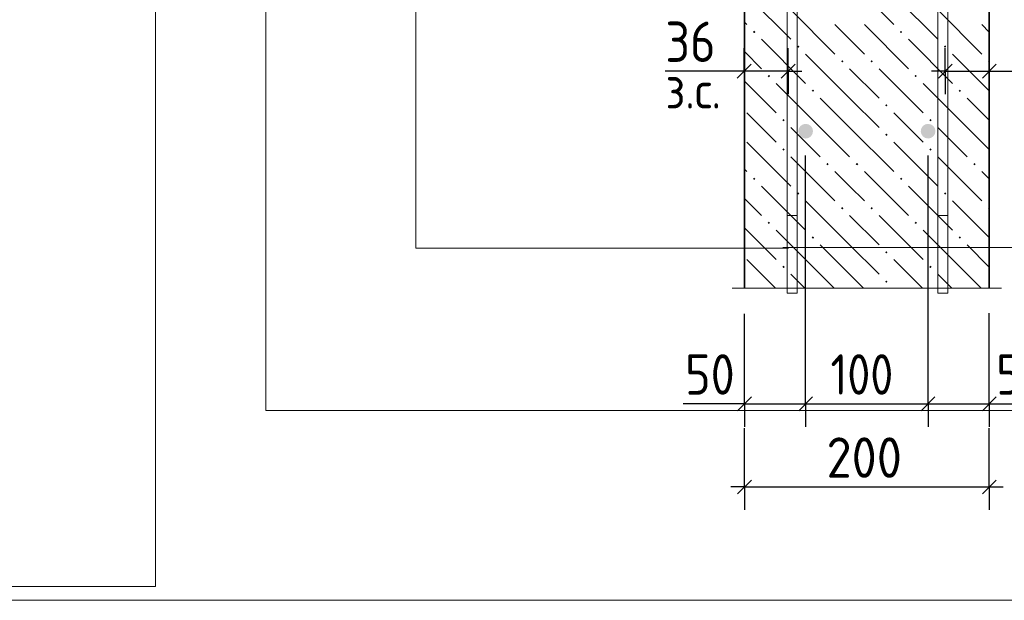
# Model space of a CAD drawing. Header units: millimetres. Extents: x 0 to 21005, y 0 to 14855.
# Tile 26 of 50: x 6707 to 9388, y 10087 to 11668. Entities that reach past the tile are written whole.
import ezdxf

# ---------------------------------------------------------------- set-up
doc = ezdxf.new("R2010")
doc.units = ezdxf.units.MM
for name, color, linetype, lineweight in [('Standard', 7, 'Continuous', 25), ('Позиционная метка линия выноска', 7, 'Continuous', 13), ('Стена фоновая арматура У1', 7, 'Continuous', 25), ('Стена фоновая арматура Х1', 7, 'Continuous', 25), ('Стена Хомут', 7, 'Continuous', 25)]:
    doc.layers.add(name, color=color, linetype=linetype, lineweight=lineweight)
doc.layers.add('ЖБ Стена верхний уровень', color=7, linetype='Continuous', lineweight=25, true_color=0x006e00)
doc.layers.add('Размерная выноска', color=7, linetype='Continuous')
doc.styles.add('ISOCPEUR', font='txt')

msp = doc.modelspace()

# ---------------------------------------------------------------- hatches: boundary and pattern name
at = {"layer": 'ЖБ Стена верхний уровень', "linetype": 'Continuous', "lineweight": 18, "transparency": 33554687}
for points in [[(8703.9, 11634.6), (8707.2, 11637.9), (8710.4, 11634.6), (8707.2, 11631.4)], [(9103.9, 11634.6), (9107.2, 11637.9), (9110.4, 11634.6), (9107.2, 11631.4)], [(8823.9, 11594.6), (8827.2, 11597.9), (8830.4, 11594.6), (8827.2, 11591.4)], [(9223.9, 11594.6), (9227.2, 11597.9), (9230.4, 11594.6), (9227.2, 11591.4)], [(8943.9, 11554.6), (8947.2, 11557.9), (8950.4, 11554.6), (8947.2, 11551.4)], [(9023.9, 11554.6), (9027.2, 11557.9), (9030.4, 11554.6), (9027.2, 11551.4)], [(9343.9, 11554.6), (9347.2, 11557.9), (9347.4, 11557.7), (9347.4, 11551.6), (9347.2, 11551.4)], [(8743.9, 11514.6), (8747.2, 11517.9), (8750.4, 11514.6), (8747.2, 11511.4)], [(9143.9, 11514.6), (9147.2, 11517.9), (9150.4, 11514.6), (9147.2, 11511.4)], [(8863.9, 11474.6), (8867.2, 11477.9), (8870.4, 11474.6), (8867.2, 11471.4)], [(9263.9, 11474.6), (9267.2, 11477.9), (9270.4, 11474.6), (9267.2, 11471.4)], [(9063.9, 11434.6), (9067.2, 11437.9), (9070.4, 11434.6), (9067.2, 11431.4)], [(8783.9, 11394.6), (8787.2, 11397.9), (8790.4, 11394.6), (8787.2, 11391.4)], [(9183.9, 11394.6), (9187.2, 11397.9), (9190.4, 11394.6), (9187.2, 11391.4)], [(9063.9, 11354.6), (9067.2, 11357.9), (9070.4, 11354.6), (9067.2, 11351.4)], [(8783.9, 11314.6), (8787.2, 11317.9), (8790.4, 11314.6), (8787.2, 11311.4)], [(9183.9, 11314.6), (9187.2, 11317.9), (9190.4, 11314.6), (9187.2, 11311.4)], [(8903.9, 11274.6), (8907.2, 11277.9), (8910.4, 11274.6), (8907.2, 11271.4)], [(8983.9, 11274.6), (8987.2, 11277.9), (8990.4, 11274.6), (8987.2, 11271.4)], [(9303.9, 11274.6), (9307.2, 11277.9), (9310.4, 11274.6), (9307.2, 11271.4)], [(8703.9, 11234.6), (8707.2, 11237.9), (8710.4, 11234.6), (8707.2, 11231.4)], [(9103.9, 11234.6), (9107.2, 11237.9), (9110.4, 11234.6), (9107.2, 11231.4)], [(8823.9, 11194.6), (8827.2, 11197.9), (8830.4, 11194.6), (8827.2, 11191.4)], [(9223.9, 11194.6), (9227.2, 11197.9), (9230.4, 11194.6), (9227.2, 11191.4)], [(8943.9, 11154.6), (8947.2, 11157.9), (8950.4, 11154.6), (8947.2, 11151.4)], [(9023.9, 11154.6), (9027.2, 11157.9), (9030.4, 11154.6), (9027.2, 11151.4)], [(9343.9, 11154.6), (9347.2, 11157.9), (9347.4, 11157.7), (9347.4, 11151.6), (9347.2, 11151.4)], [(8743.9, 11114.6), (8747.2, 11117.9), (8750.4, 11114.6), (8747.2, 11111.4)], [(9143.9, 11114.6), (9147.2, 11117.9), (9150.4, 11114.6), (9147.2, 11111.4)], [(8863.9, 11074.6), (8867.2, 11077.9), (8870.4, 11074.6), (8867.2, 11071.4)], [(9263.9, 11074.6), (9267.2, 11077.9), (9270.4, 11074.6), (9267.2, 11071.4)], [(9063.9, 11034.6), (9067.2, 11037.9), (9070.4, 11034.6), (9067.2, 11031.4)], [(8783.9, 10994.6), (8787.2, 10997.9), (8790.4, 10994.6), (8787.2, 10991.4)], [(9183.9, 10994.6), (9187.2, 10997.9), (9190.4, 10994.6), (9187.2, 10991.4)], [(9063.9, 10954.6), (9067.2, 10957.9), (9070.4, 10954.6), (9067.2, 10951.4)]]:
    msp.add_hatch(color=7, dxfattribs=at).paths.add_polyline_path(points, flags=16)
at = {"layer": 'Стена фоновая арматура Х1', "linetype": 'Continuous', "lineweight": 18, "transparency": 33554687}
for points in [[(8867.4, 11364.4), (8865.9, 11372.1), (8861.6, 11378.6), (8855.1, 11382.9), (8847.4, 11384.4), (8839.8, 11382.9), (8833.3, 11378.6), (8828.9, 11372.1), (8827.4, 11364.4), (8828.9, 11356.8), (8833.3, 11350.3), (8839.8, 11345.9), (8847.4, 11344.4), (8855.1, 11345.9), (8861.6, 11350.3), (8865.9, 11356.8)], [(9200.8, 11364.4), (9199.2, 11372.1), (9194.9, 11378.6), (9188.4, 11382.9), (9180.7, 11384.4), (9173.1, 11382.9), (9166.6, 11378.6), (9162.3, 11372.1), (9160.8, 11364.4), (9162.3, 11356.8), (9166.6, 11350.3), (9173.1, 11345.9), (9180.7, 11344.4), (9188.4, 11345.9), (9194.9, 11350.3), (9199.2, 11356.8)]]:
    msp.add_hatch(color=7, dxfattribs=at).paths.add_polyline_path(points)

# ---------------------------------------------------------------- linework, layer by layer
at = {"layer": 'Standard', "color": 251, "linetype": 'Continuous', "lineweight": -3, "true_color": 0x656565, "transparency": 33554687}
for p, q in [((8679.9, 11527.9), (8679.9, 11590.4)), ((8799.9, 11527.9), (8799.9, 11590.4)), ((9227.4, 11527.9), (9227.4, 11590.4)), ((9347.4, 11527.9), (9347.4, 11590.4)), ((8679.9, 11527.9), (8679.9, 11465.4)), ((8799.9, 11527.9), (8799.9, 11465.4)), ((9227.4, 11527.9), (9227.4, 11465.4)), ((9347.4, 11527.9), (9347.4, 11465.4)), ((8680.7, 10621.8), (8680.7, 10684.3)), ((8847.4, 10621.8), (8847.4, 10684.3)), ((9180.7, 10621.8), (9180.7, 10684.3)), ((9347.4, 10621.8), (9347.4, 10684.3)), ((8680.7, 10621.8), (8680.7, 10559.3)), ((8847.4, 10621.8), (8847.4, 10559.3)), ((9180.7, 10621.8), (9180.7, 10559.3)), ((9347.4, 10621.8), (9347.4, 10559.3)), ((8680.7, 10395.4), (8680.7, 10555.2)), ((9347.4, 10395.4), (9347.4, 10555.2)), ((8680.7, 10395.4), (8680.7, 10457.9)), ((9347.4, 10395.4), (9347.4, 10457.9)), ((8680.7, 10395.4), (8680.7, 10332.9)), ((9347.4, 10395.4), (9347.4, 10332.9))]:
    msp.add_line(p, q, dxfattribs=at)
at = {"layer": 'Standard', "color": 7, "linetype": 'Continuous', "lineweight": 25, "transparency": 33554687}
for p, q in [((8698.6, 11546.6), (8661.1, 11509.1)), ((8818.6, 11546.6), (8781.1, 11509.1)), ((9208.7, 11509.1), (9246.2, 11546.6)), ((9328.7, 11509.1), (9366.2, 11546.6)), ((8662, 10603.1), (8699.5, 10640.6)), ((8828.7, 10603.1), (8866.2, 10640.6)), ((9162, 10603.1), (9199.5, 10640.6)), ((9328.7, 10603.1), (9366.2, 10640.6)), ((8662, 10376.7), (8699.5, 10414.2)), ((9328.7, 10376.7), (9366.2, 10414.2))]:
    msp.add_line(p, q, dxfattribs=at)
at = {"layer": 'Standard', "color": 7, "linetype": 'Continuous', "lineweight": -3, "transparency": 33554687}
for p, q in [((8679.9, 11527.9), (8642.4, 11527.9)), ((8799.9, 11527.9), (8679.9, 11527.9)), ((8799.9, 11527.9), (8837.4, 11527.9)), ((9227.4, 11527.9), (9189.9, 11527.9)), ((9227.4, 11527.9), (9347.4, 11527.9)), ((9347.4, 11527.9), (9384.9, 11527.9)), ((8680.7, 10621.8), (8643.2, 10621.8)), ((8680.7, 10621.8), (8847.4, 10621.8)), ((8847.4, 10621.8), (9180.7, 10621.8)), ((9180.7, 10621.8), (9347.4, 10621.8)), ((9347.4, 10621.8), (9384.9, 10621.8)), ((8680.7, 10395.4), (8643.2, 10395.4)), ((8680.7, 10395.4), (9347.4, 10395.4)), ((9347.4, 10395.4), (9384.9, 10395.4))]:
    msp.add_line(p, q, dxfattribs=at)
at = {"layer": 'Standard', "color": 254, "linetype": 'Continuous', "lineweight": 13, "true_color": 0xc4c4ff, "transparency": 33554687}
msp.add_line((7377.7, 10603.3), (11139.5, 10603.3), dxfattribs=at)
at = {"layer": 'Standard', "color": 7, "linetype": 'Continuous', "lineweight": 13, "transparency": 33554687}
msp.add_lwpolyline([(1438.5, 14855), (1438.5, 10124.6), (7077.1, 10124.6), (7077.1, 14855)], dxfattribs=at)
at = {"layer": 'Standard', "color": 220, "linetype": 'Continuous', "lineweight": 13, "transparency": 33554687}
msp.add_lwpolyline([(11139.5, 14436.7), (5381.5, 14436.7), (5381.5, 10086.7), (11139.5, 10086.7), (11139.5, 14436.7)], dxfattribs=at)
at = {"layer": 'Standard', "color": 254, "linetype": 'Continuous', "lineweight": 13, "true_color": 0xc4c4ff, "transparency": 33554687}
msp.add_lwpolyline([(11139.5, 13787.9), (7377.7, 13787.9), (7377.7, 10603.3)], dxfattribs=at)
at = {"layer": 'Standard', "color": 251, "linetype": 'Continuous', "lineweight": -3, "true_color": 0x656565, "transparency": 33554687}
for points in [[(8847.4, 10621.8), (8847.4, 10630.3), (8847.4, 10630.3), (8847.4, 10630.3), (8847.4, 10630.3), (8847.4, 11128.2), (8847.4, 11128.2), (8847.4, 11297.8)], [(9180.7, 10621.8), (9180.7, 10630.3), (9180.7, 10630.3), (9180.7, 11297.8)], [(8680.7, 10621.8), (8680.7, 10630.3), (8680.7, 10630.3), (8680.7, 10630.3), (8680.7, 10630.3), (8680.7, 10866.6)], [(9347.4, 10621.8), (9347.4, 10630.3), (9347.4, 10630.3), (9347.4, 10868.8)]]:
    msp.add_lwpolyline(points, dxfattribs=at)
at = {"layer": 'ЖБ Стена верхний уровень', "color": 7, "linetype": 'Continuous', "lineweight": 35, "transparency": 33554687}
for p, q in [((8680.7, 12331.1), (8680.7, 10936.7)), ((9347.4, 10936.7), (9347.4, 12331.1))]:
    msp.add_line(p, q, dxfattribs=at)
at = {"layer": 'ЖБ Стена верхний уровень', "color": 9, "linetype": 'Continuous', "lineweight": 18, "true_color": 0xc7c7c7, "transparency": 33554687}
for p, q in [((8967.2, 11774.6), (9087.2, 11654.6)), ((8687.2, 11734.6), (8807.2, 11614.6)), ((9087.2, 11734.6), (9207.2, 11614.6)), ((8807.2, 11694.6), (8927.2, 11574.6)), ((9207.2, 11694.6), (9327.2, 11574.6)), ((8680.7, 11661.1), (8687.2, 11654.6)), ((8967.2, 11614.6), (8927.2, 11654.6)), ((9007.2, 11654.6), (9127.2, 11534.6)), ((9347.4, 11634.4), (9327.2, 11654.6)), ((8727.2, 11614.6), (8847.2, 11494.6)), ((9007.2, 11574.6), (8967.2, 11614.6)), ((9127.2, 11614.6), (9247.2, 11494.6)), ((8680.7, 11581.1), (8727.2, 11534.6)), ((8967.2, 11454.6), (8847.2, 11574.6)), ((9347.4, 11474.4), (9247.2, 11574.6)), ((8967.2, 11534.6), (9047.2, 11454.6)), ((9047.2, 11534.6), (9167.2, 11414.6)), ((8680.7, 11501.1), (8767.2, 11414.6)), ((8887.2, 11374.6), (8767.2, 11494.6)), ((9287.2, 11374.6), (9167.2, 11494.6)), ((8887.2, 11454.6), (8967.2, 11374.6)), ((8967.2, 11454.6), (9047.2, 11374.6)), ((9287.2, 11454.6), (9347.4, 11394.4)), ((8727.2, 11374.6), (8687.2, 11414.6)), ((9127.2, 11374.6), (9087.2, 11414.6)), ((8767.2, 11334.6), (8727.2, 11374.6)), ((8807.2, 11374.6), (8887.2, 11294.6)), ((8887.2, 11374.6), (8967.2, 11294.6)), ((8967.2, 11374.6), (9087.2, 11254.6)), ((9167.2, 11334.6), (9127.2, 11374.6)), ((9207.2, 11374.6), (9287.2, 11294.6)), ((9287.2, 11374.6), (9347.4, 11314.4)), ((8687.2, 11334.6), (8807.2, 11214.6)), ((9087.2, 11334.6), (9207.2, 11214.6)), ((8807.2, 11294.6), (8927.2, 11174.6)), ((9207.2, 11294.6), (9327.2, 11174.6)), ((8680.7, 11261.1), (8687.2, 11254.6)), ((8967.2, 11214.6), (8927.2, 11254.6)), ((9007.2, 11254.6), (9127.2, 11134.6)), ((9347.4, 11234.4), (9327.2, 11254.6)), ((8727.2, 11214.6), (8847.2, 11094.6)), ((9007.2, 11174.6), (8967.2, 11214.6)), ((9127.2, 11214.6), (9247.2, 11094.6)), ((8680.7, 11181.1), (8727.2, 11134.6)), ((8967.2, 11054.6), (8847.2, 11174.6)), ((9347.4, 11074.4), (9247.2, 11174.6)), ((8967.2, 11134.6), (9047.2, 11054.6)), ((9047.2, 11134.6), (9167.2, 11014.6)), ((8680.7, 11101.1), (8767.2, 11014.6)), ((8887.2, 10974.6), (8767.2, 11094.6)), ((9287.2, 10974.6), (9167.2, 11094.6)), ((8887.2, 11054.6), (8967.2, 10974.6)), ((8967.2, 11054.6), (9047.2, 10974.6)), ((9287.2, 11054.6), (9347.4, 10994.4)), ((8727.2, 10974.6), (8687.2, 11014.6)), ((9127.2, 10974.6), (9087.2, 11014.6)), ((8765.2, 10936.7), (8727.2, 10974.6)), ((8807.2, 10974.6), (8845.2, 10936.7)), ((8887.2, 10974.6), (8925.2, 10936.7)), ((8967.2, 10974.6), (9005.2, 10936.7)), ((9165.2, 10936.7), (9127.2, 10974.6)), ((9207.2, 10974.6), (9245.2, 10936.7)), ((9287.2, 10974.6), (9325.2, 10936.7))]:
    msp.add_line(p, q, dxfattribs=at)
at = {"layer": 'Позиционная метка линия выноска', "color": 7, "linetype": 'Continuous', "lineweight": 13, "transparency": 33554687}
for p, q in [((7786.1, 12845.9), (7786.1, 11045.9)), ((7786.1, 11045.9), (8800.3, 11045.9)), ((8785.4, 11047.5), (10607.9, 11047.5))]:
    msp.add_line(p, q, dxfattribs=at)
at = {"layer": 'Размерная выноска', "color": 7, "linetype": 'Continuous', "lineweight": -3, "transparency": 33554687}
for p, q in [((8679.9, 11527.9), (8464.7, 11527.9)), ((9347.4, 11527.9), (9562.5, 11527.9)), ((8680.7, 10621.8), (8514.1, 10621.8)), ((9347.4, 10621.8), (9514.1, 10621.8))]:
    msp.add_line(p, q, dxfattribs=at)
at = {"layer": 'Размерная выноска', "color": 7, "linetype": 'Continuous', "lineweight": 13, "transparency": 33554687}
msp.add_line((8647.4, 10936.7), (9380.7, 10936.7), dxfattribs=at)
at = {"layer": 'Стена фоновая арматура У1', "color": 7, "linetype": 'Continuous', "lineweight": 13, "transparency": 33554687}
for points in [[(8824.1, 12831.1), (8824.1, 10923.3), (8797.4, 10923.3), (8797.4, 12831.1), (8824.1, 12831.1)], [(8824.1, 12831.1), (8824.1, 10923.3), (8797.4, 10923.3), (8797.4, 12831.1), (8824.1, 12831.1)], [(8824.1, 12831.1), (8824.1, 10923.3), (8797.4, 10923.3), (8797.4, 12831.1), (8824.1, 12831.1)], [(9234.1, 12831.1), (9234.1, 10923.3), (9207.4, 10923.3), (9207.4, 12831.1), (9234.1, 12831.1)], [(9234.1, 12831.1), (9234.1, 10923.3), (9207.4, 10923.3), (9207.4, 12831.1), (9234.1, 12831.1)], [(9234.1, 12831.1), (9234.1, 10923.3), (9207.4, 10923.3), (9207.4, 12831.1), (9234.1, 12831.1)]]:
    msp.add_lwpolyline(points, dxfattribs=at)
at = {"layer": 'Стена Хомут', "color": 36, "linetype": 'Continuous', "lineweight": 13, "true_color": 0x6e3c1e, "transparency": 33554687}
for points in [[(8797.4, 11135.1), (8797.4, 12742.1)], [(8797.4, 11135.1), (8797.4, 12742.1)], [(8797.4, 11135.1), (8797.4, 12742.1)], [(8824.1, 12740.3), (8824.1, 11135.1), (8797.4, 11135.1)], [(8824.1, 12740.3), (8824.1, 11135.1), (8797.4, 11135.1)], [(8824.1, 12740.3), (8824.1, 11135.1), (8797.4, 11135.1)], [(9234.1, 12742.1), (9234.1, 11135.1), (9207.4, 11135.1), (9207.4, 12740.3)], [(9234.1, 12742.1), (9234.1, 11135.1), (9207.4, 11135.1), (9207.4, 12740.3)], [(9234.1, 12742.1), (9234.1, 11135.1), (9207.4, 11135.1), (9207.4, 12740.3)]]:
    msp.add_lwpolyline(points, dxfattribs=at)

# ---------------------------------------------------------------- texts
at = {"layer": 'Standard', "color": 7, "linetype": 'Continuous', "lineweight": 25, "transparency": 33554687, "char_height": 110, "attachment_point": 7, "style": 'ISOCPEUR'}
for s, insert, width in [('\\W0.87;36', (8465.3, 11552.9), 201.962), ('\\W0.87;50', (8519, 10646.8), 201.962), ('\\W0.83;100', (8915.1, 10646.8), 254.282), ('\\W0.87;50', (9366.2, 10646.8), 201.962), ('\\W0.91;200', (8904.1, 10420.4), 280.994)]:
    msp.add_mtext(s, dxfattribs=dict(at, insert=insert, width=width))
at = {"layer": 'Standard', "color": 7, "linetype": 'Continuous', "lineweight": 18, "transparency": 33554687, "insert": (8465.7, 11426.3), "char_height": 100, "width": 229.971, "attachment_point": 7, "style": 'ISOCPEUR'}
msp.add_mtext('\\W0.90;з.с.', dxfattribs=at)

doc.saveas('drawing.dxf')
